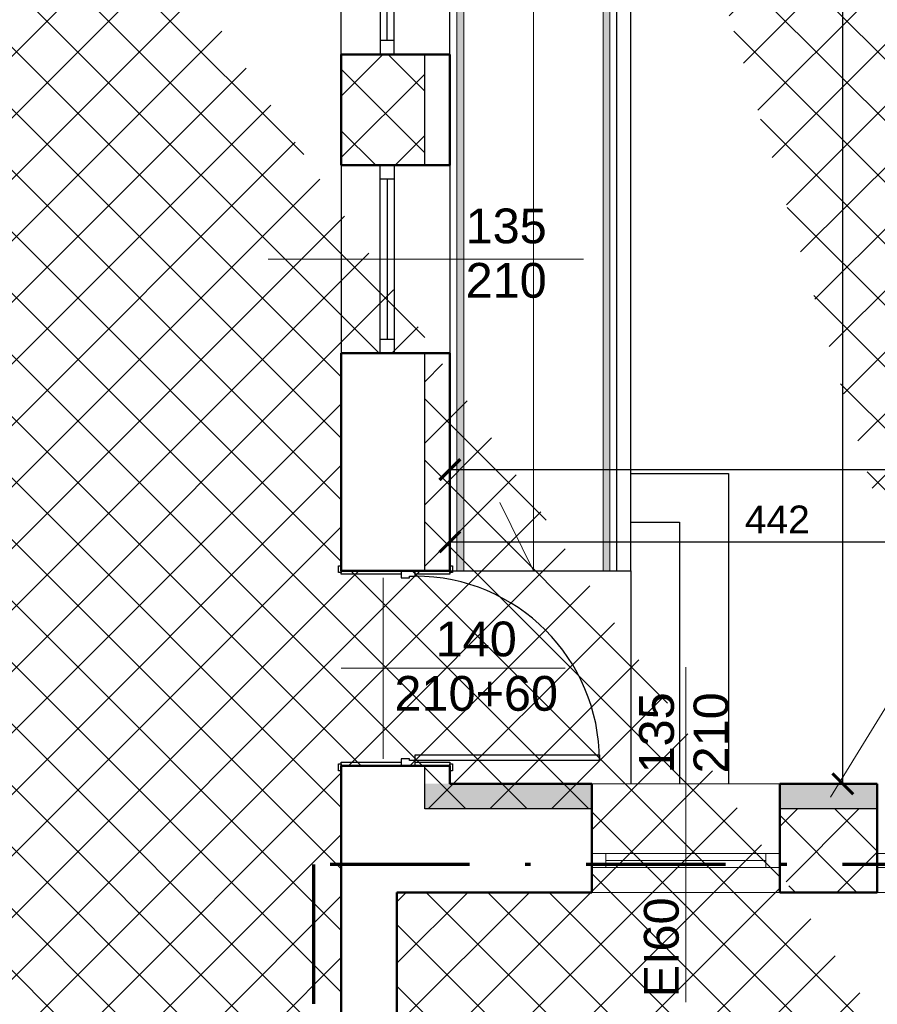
# Model space of a CAD drawing. Header units: millimetres. Extents: x -29624 to 9939, y -6894 to 6495.
# Tile 24 of 243: x -26310 to -25694, y 3890 to 4597. Entities that reach past the tile are written whole.
import ezdxf

# ---------------------------------------------------------------- set-up
doc = ezdxf.new("R2010")
doc.units = ezdxf.units.MM
doc.header["$MEASUREMENT"] = 0
doc.linetypes.add('Kropki i Kreski', pattern=[919.9999999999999, 500, -200, 20.00000000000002, -199.9999999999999])
for name, color, linetype in [('2D - Ogólne', 7, 'Continuous'), ('Drzwi Archicad', 7, 'Continuous'), ('Konstrukcja - Ściany zew', 7, 'Continuous'), ('Okna Archicada', 7, 'Continuous'), ('Opisy - Teksty', 7, 'Continuous')]:
    doc.layers.add(name, color=color, linetype=linetype)
for name, color, linetype, lineweight in [('A_cienkie', 130, 'Continuous', 9), ('A_opisy', 81, 'Continuous', 13), ('A_stolarka', 20, 'Continuous', 15), ('A_widokowe', 160, 'Continuous', 18), ('A_wymiary', 253, 'Continuous', 9), ('A_ściany istniejące hatch', 82, 'Continuous', 9)]:
    doc.layers.add(name, color=color, linetype=linetype, lineweight=lineweight)
doc.layers.add('A_wełna mineralna', color=7, linetype='Continuous', lineweight=5, true_color=0x00d66b)
doc.layers.add('A_zakres opracowania', color=7, linetype='Continuous', lineweight=70, true_color=0xe00038)
doc.styles.get("Standard").update_dxf_attribs({"font": 'arial.ttf'})
doc.styles.add('STYL_AUTOMATYCZNY_1', font='arial.ttf')
doc.dimstyles.new('1do100', dxfattribs={"dimtxt": 20, "dimasz": 15, "dimexe": 15, "dimexo": 0.625, "dimgap": 6, "dimtad": 1, "dimtxsty": 'Standard', "dimblk": 'ARCHTICK', "dimcen": 2.5, "dimadec": 0, "dimazin": 0, "dimtfac": 1, "dimtmove": 0, "dimatfit": 3, "dimldrblk": 'OBLIQUE', "dimfxl": 15, "dimfxlon": 1, "dimarcsym": 0})

# ---------------------------------------------------------------- blocks, each defined once
blk = doc.blocks.new('Okno 27_2')
at = {"layer": 'Okna Archicada', "color": 7, "linetype": 'Continuous', "lineweight": 25}
for p, q in [((-675, 400), (675, 400)), ((-675, 0), (-575.0000000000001, 0)), ((-575.0000000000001, 0), (-575.0000000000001, -100)), ((-575.0000000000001, 0), (575.0000000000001, 0)), ((575.0000000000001, -100), (575.0000000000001, 0)), ((575.0000000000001, 0), (675, 0)), ((-575.0000000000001, -50), (575.0000000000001, -50)), ((-575.0000000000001, -100), (-675, -100)), ((575.0000000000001, -100), (-575.0000000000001, -100)), ((675, -100), (575.0000000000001, -100)), ((-675, -380), (675, -380))]:
    blk.add_line(p, q, dxfattribs=at)
at = {"layer": 'Okna Archicada', "color": 7, "linetype": 'Continuous', "lineweight": 50}
for p, q in [((-675, 400), (-675, 0)), ((675, 400), (675, 0)), ((-675, 0), (-675, -100)), ((-675, 0), (-675, -100)), ((675, 0), (675, -100)), ((675, 0), (675, -100)), ((-675, -100), (-675, -380)), ((675, -100), (675, -380))]:
    blk.add_line(p, q, dxfattribs=at)
blk = doc.blocks.new('Drzwi metalowe 27_2')
at = {"layer": 'Drzwi Archicad', "color": 7, "linetype": 'Continuous', "lineweight": 25}
for p, q in [((622, 0), (621.9999999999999, 1324)), ((621.9999999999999, 1324), (661.9999999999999, 1324)), ((661.9999999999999, 1324), (661.9999999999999, 0)), ((-737, 250), (-737, 269)), ((-737, 269), (-687, 269)), ((-687, 250), (-737, 250)), ((-700, 0), (-700, 250)), ((-700, 250), (-674.9999999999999, 250)), ((-687, 269), (-687, 250)), ((-674.9999999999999, 250), (-674.9999999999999, 0)), ((674.9999999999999, 0), (674.9999999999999, 250)), ((674.9999999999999, 250), (700, 250)), ((687, 269), (737, 269)), ((687, 250), (687, 269)), ((737, 250), (687, 250)), ((700, 250), (700, 0)), ((737, 269), (737, 250)), ((-674.9999999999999, 0), (-700, 0)), ((-661.9999999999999, 0), (-700, 0)), ((-700, 0), (-700, -100)), ((-661.9999999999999, -40), (-661.9999999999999, 0)), ((661.9999999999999, 0), (622, 0)), ((700, 0), (661.9999999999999, 0)), ((661.9999999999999, 0), (661.9999999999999, -40)), ((700, 0), (674.9999999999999, 0)), ((700, -100), (700, 0)), ((-649.9999999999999, -40), (-661.9999999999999, -40)), ((-649.9999999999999, -100), (-649.9999999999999, -40)), ((661.9999999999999, -40), (649.9999999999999, -40)), ((649.9999999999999, -40), (649.9999999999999, -100)), ((-700, -530), (-700, -100)), ((-700, -100), (-674.9999999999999, -100)), ((-700, -100), (-649.9999999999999, -100)), ((-674.9999999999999, -100), (-674.9999999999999, -530)), ((649.9999999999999, -100), (700, -100)), ((674.9999999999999, -530), (674.9999999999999, -100)), ((674.9999999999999, -100), (700, -100)), ((700, -100), (700, -530)), ((-737, -549), (-737, -530)), ((-737, -530), (-687, -530)), ((-687, -549), (-737, -549)), ((-674.9999999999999, -530), (-700, -530)), ((-687, -530), (-687, -549)), ((700, -530), (674.9999999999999, -530)), ((687, -530), (737, -530)), ((687, -549), (687, -530)), ((737, -549), (687, -549)), ((737, -530), (737, -549))]:
    blk.add_line(p, q, dxfattribs=at)
at = {"layer": 'Drzwi Archicad', "color": 7, "linetype": 'Continuous', "lineweight": 50}
for p, q in [((-700, 250), (-737, 250)), ((-700, 250), (-737, 250)), ((-700, 250), (-700, 0)), ((-700, 250), (-700, 0)), ((-700, 250), (-700, 0)), ((700, 250), (700, 0)), ((700, 250), (700, 0)), ((700, 250), (700, 0)), ((700, 250), (737, 250)), ((700, 250), (737, 250)), ((-700, 0), (-700, -100)), ((-700, 0), (-700, -100)), ((700, 0), (700, -100)), ((700, 0), (700, -100)), ((-700, -100), (-700, -530)), ((-700, -100), (-700, -530)), ((700, -100), (700, -530)), ((700, -100), (700, -530)), ((-700, -530), (-737, -530)), ((-700, -530), (-737, -530)), ((700, -530), (737, -530)), ((700, -530), (737, -530))]:
    blk.add_line(p, q, dxfattribs=at)
at = {"layer": 'Drzwi Archicad', "color": 7, "linetype": 'Continuous', "lineweight": 25}
blk.add_arc((661.9999999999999, 0), 1324, 90, 180, dxfattribs=at)
blk = doc.blocks.new('Ściana_2_1', base_point=(-7572.261235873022, 24720))
at = {"layer": 'Konstrukcja - Ściany zew', "color": 7, "linetype": 'Continuous', "lineweight": 50}
for p, q in [((-7292.261235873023, 12519.73562378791), (-7572.261235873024, 12519.73562378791)), ((-7192.261235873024, 12519.73562378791), (-7292.261235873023, 12519.73562378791)), ((-6792.261235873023, 12519.73562378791), (-7192.261235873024, 12519.73562378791)), ((-7292.261235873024, 11724.15074424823), (-7572.261235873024, 11724.15074424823)), ((-7192.261235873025, 11724.15074424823), (-7292.261235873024, 11724.15074424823)), ((-6792.261235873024, 11724.15074424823), (-7192.261235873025, 11724.15074424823)), ((-7292.261235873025, 10374.15074424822), (-7572.261235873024, 10374.15074424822)), ((-7192.261235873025, 10374.15074424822), (-7292.261235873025, 10374.15074424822)), ((-6792.261235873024, 10374.15074424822), (-7192.261235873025, 10374.15074424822)), ((-7572.261235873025, 8810.000000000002), (-7572.261235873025, 8847.000000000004)), ((-6792.261235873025, 8810.000000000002), (-6792.261235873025, 8847.000000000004)), ((-7142.261235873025, 8810.000000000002), (-7572.261235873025, 8810.000000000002)), ((-7042.261235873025, 8810.000000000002), (-7142.261235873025, 8810.000000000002)), ((-6792.261235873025, 8810.000000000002), (-7042.261235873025, 8810.000000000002)), ((-6792.261235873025, 8810.000000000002), (-7042.261235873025, 8810.000000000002)), ((-7572.261235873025, 7410.000000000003), (-7572.261235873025, 7373.000000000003)), ((-7142.261235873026, 7410.000000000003), (-7572.261235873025, 7410.000000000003)), ((-7042.261235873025, 7410.000000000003), (-7142.261235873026, 7410.000000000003)), ((-6792.261235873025, 7410.000000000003), (-7042.261235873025, 7410.000000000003)), ((-6792.261235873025, 7410.000000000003), (-7042.261235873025, 7410.000000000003)), ((-6792.261235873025, 7410.000000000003), (-6792.261235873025, 7373.000000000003))]:
    blk.add_line(p, q, dxfattribs=at)
at = {"layer": 'Konstrukcja - Ściany zew', "color": 7, "linetype": 'Continuous', "lineweight": 50, "flags": 128}
for points in [[(-7572.261235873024, 12519.735547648), (-7572.261235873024, 11724.15076383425)], [(-6792.261235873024, 11724.15080645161), (-6792.261235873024, 12519.73575268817)], [(-7572.261235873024, 10374.15086933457), (-7572.261235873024, 8810.000109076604)], [(-6792.261235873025, 8810), (-6792.261235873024, 10374.15080645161)], [(-7572.261235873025, 7410.000067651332), (-7572.261235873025, 6499.999999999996)], [(-6792.261235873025, 7279.999999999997), (-6792.261235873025, 7409.999999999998)], [(-7172.261235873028, 6499.999999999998), (-6792.261235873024, 6499.999999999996)]]:
    blk.add_lwpolyline(points, dxfattribs=at)
at = {"layer": 'Drzwi Archicad', "color": 21, "linetype": 'Continuous', "lineweight": 13, "true_color": 0xff9955, "zscale": 1000, "rotation": 270}
blk.add_blockref('Drzwi metalowe 27_2', (-7042.261235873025, 8110.000000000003), dxfattribs=at)
at = {"layer": 'Okna Archicada', "color": 21, "linetype": 'Continuous', "lineweight": 13, "true_color": 0xff9955, "xscale": -1, "zscale": 1000, "rotation": 270}
blk.add_blockref('Okno 27_2', (-7192.261235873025, 13194.73562378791), dxfattribs=at)
at = {"layer": 'Okna Archicada', "color": 21, "linetype": 'Continuous', "lineweight": 13, "true_color": 0xff9955, "zscale": 1000, "rotation": 270}
blk.add_blockref('Okno 27_2', (-7192.261235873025, 11049.15074424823), dxfattribs=at)
blk = doc.blocks.new('_ArchTick')
at = {"color": 0, "linetype": 'ByBlock', "const_width": 0.15}
blk.add_lwpolyline([(-0.5, -0.5), (0.5, 0.5)], dxfattribs=at)
blk = doc.blocks.new('*D1296')
at = {"layer": 'A_wymiary', "color": 0, "lineweight": -2, "transparency": 16777216}
for p, q in [((-25733.88778396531, 5852.323442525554), (-25703.88778396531, 5852.323442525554)), ((-25718.88778396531, 4048.323442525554), (-25718.88778396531, 5852.323442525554)), ((-25733.88778396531, 4048.323442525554), (-25703.88778396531, 4048.323442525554))]:
    blk.add_line(p, q, dxfattribs=at)
at = {"layer": 'Defpoints', "color": 0, "transparency": 16777216}
for p in [(-26001.05965633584, 5852.323442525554), (-25718.88778396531, 5852.323442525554), (-26001.05965633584, 4048.323442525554)]:
    blk.add_point(p, dxfattribs=at)
at = {"layer": 'A_wymiary', "color": 0, "lineweight": -2, "transparency": 16777216, "xscale": 15, "yscale": 15, "zscale": 15}
for p, rotation in [((-25718.88778396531, 5852.323442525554), 90), ((-25718.88778396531, 4048.323442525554), 270)]:
    blk.add_blockref('_ArchTick', p, dxfattribs=dict(at, rotation=rotation))
at = {"layer": 'A_wymiary', "color": 0, "transparency": 16777216, "insert": (-25735.09924371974, 4950.312644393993), "char_height": 20, "attachment_point": 5, "rotation": 90}
blk.add_mtext('1804', dxfattribs=at)
blk = doc.blocks.new('_Oblique')
at = {"color": 0, "linetype": 'ByBlock', "lineweight": -2}
blk.add_line((-0.5, -0.5), (0.5, 0.5), dxfattribs=at)
blk = doc.blocks.new('*D1233')
at = {"layer": 'A_wymiary', "color": 0, "lineweight": -2, "transparency": 16777216}
for p, q in [((-26001.05965633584, 4289.035355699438), (-26001.05965633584, 4259.035355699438)), ((-24205.05965633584, 4289.035355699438), (-24205.05965633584, 4259.035355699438)), ((-26001.05965633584, 4274.035355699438), (-24205.05965633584, 4274.035355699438))]:
    blk.add_line(p, q, dxfattribs=at)
at = {"layer": 'Defpoints', "color": 0, "transparency": 16777216}
for p in [(-26001.05965633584, 4357.738516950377), (-24205.05965633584, 4324.583347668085), (-24205.05965633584, 4274.035355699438)]:
    blk.add_point(p, dxfattribs=at)
at = {"layer": 'A_wymiary', "color": 0, "lineweight": -2, "transparency": 16777216, "xscale": 15, "yscale": 15, "zscale": 15, "rotation": 180}
blk.add_blockref('_ArchTick', (-26001.05965633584, 4274.035355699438), dxfattribs=at)
at = {"layer": 'A_wymiary', "color": 0, "lineweight": -2, "transparency": 16777216, "xscale": 15, "yscale": 15, "zscale": 15}
blk.add_blockref('_ArchTick', (-24205.05965633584, 4274.035355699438), dxfattribs=at)
at = {"layer": 'A_wymiary', "color": 0, "transparency": 16777216, "insert": (-25103.05965633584, 4290.246815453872), "char_height": 20, "attachment_point": 5}
blk.add_mtext('1796', dxfattribs=at)
blk = doc.blocks.new('*D1848')
at = {"layer": 'A_wymiary', "color": 0, "lineweight": -2, "transparency": 16777216}
for p, q in [((-26001.05965633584, 4207.189474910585), (-26001.05965633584, 4237.189474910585)), ((-25559.05965630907, 4207.189474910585), (-25559.05965630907, 4237.189474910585)), ((-26001.05965633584, 4222.189474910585), (-25559.05965630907, 4222.189474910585))]:
    blk.add_line(p, q, dxfattribs=at)
at = {"layer": 'Defpoints', "color": 0, "transparency": 16777216}
for p in [(-25559.05965630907, 4222.189474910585), (-26001.05965633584, 4048.323442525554), (-25559.05965630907, 4048.323443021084)]:
    blk.add_point(p, dxfattribs=at)
at = {"layer": 'A_wymiary', "color": 0, "lineweight": -2, "transparency": 16777216, "xscale": 15, "yscale": 15, "zscale": 15, "rotation": 180}
blk.add_blockref('_ArchTick', (-26001.05965633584, 4222.189474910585), dxfattribs=at)
at = {"layer": 'A_wymiary', "color": 0, "lineweight": -2, "transparency": 16777216, "xscale": 15, "yscale": 15, "zscale": 15}
blk.add_blockref('_ArchTick', (-25559.05965630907, 4222.189474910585), dxfattribs=at)
at = {"layer": 'A_wymiary', "color": 0, "transparency": 16777216, "insert": (-25765.84338514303, 4238.230402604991), "char_height": 20, "attachment_point": 5}
blk.add_mtext('442', dxfattribs=at)

msp = doc.modelspace()

# ---------------------------------------------------------------- hatches: boundary and pattern name
at = {"layer": 'A_cienkie', "true_color": 0xffffff}
h = msp.add_hatch(color=7, dxfattribs=at)
h.dxf.hatch_style = 1
h.paths.add_polyline_path([(-25991.05965633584, 4201.323442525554), (-25991.05965633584, 5031.323442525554), (-25996.05965633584, 5031.323442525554), (-25996.05965633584, 4201.323442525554)])
h = msp.add_hatch(color=7, dxfattribs=at)
h.dxf.hatch_style = 1
h.paths.add_polyline_path([(-25891.05965633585, 4201.323442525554), (-25891.05965633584, 5031.323442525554), (-25886.05965633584, 5031.323442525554), (-25886.05965633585, 4201.323442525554)])
at = {"layer": 'A_wełna mineralna'}
h = msp.add_hatch(color=256, dxfattribs=at)
h.dxf.hatch_style = 1
h.paths.add_polyline_path([(-25899.05965630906, 4030.323442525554), (-25899.05965630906, 4048.323442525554), (-26019.05965633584, 4048.323442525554), (-26019.05965633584, 4030.323442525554)])
h.paths.add_polyline_path([(-25559.05965630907, 4048.323442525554), (-25559.05965630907, 4030.323442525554), (-25549.05965630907, 4030.323442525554), (-25549.05965630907, 4048.323442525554)])
h.paths.add_polyline_path([(-25694.05965630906, 4030.323442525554), (-25694.05965630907, 4048.323442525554), (-25764.05965630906, 4048.323442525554), (-25764.05965630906, 4030.323442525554)])
at = {"layer": 'A_ściany istniejące hatch'}
h = msp.add_hatch(dxfattribs=at)
h.set_pattern_fill('NET', color=256, scale=250, angle=45)
h.set_pattern_definition([(45, (7385.571392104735, 0), (-22.09708691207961, 22.09708691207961), []), (135, (7385.571392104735, 0), (-22.09708691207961, -22.09708691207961), [])])
h.paths.add_polyline_path([(-24601.05965633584, 5156.323444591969), (-24559.05965633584, 5156.323441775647), (-24559.05965633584, 4894.323442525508), (-24349.05965633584, 4894.323442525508), (-24349.05965633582, 4852.323442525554), (-24601.05965633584, 4852.323442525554)], flags=16)
h.paths.add_polyline_path([(-24007.05800551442, 4880.323442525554), (-24007.05800551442, 4820.323442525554), (-24127.05965633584, 4820.323442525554), (-24127.05965633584, 4660.323442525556), (-24187.05965633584, 4660.323442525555), (-24187.05965633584, 4852.323442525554), (-24229.05965633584, 4852.323442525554), (-24229.05965633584, 4894.323442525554), (-24225.05965633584, 4894.323442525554), (-24225.05965633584, 5553.323442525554), (-24559.05965633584, 5553.323442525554), (-24559.05965633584, 5507.323442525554), (-24601.05965633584, 5507.323442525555), (-24601.05965633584, 5597.323442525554), (-24143.05965633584, 5597.323442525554), (-24143.05965931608, 5553.323442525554), (-24181.05965633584, 5553.323442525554), (-24181.05965633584, 4880.323442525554)], flags=17)
h.paths.add_polyline_path([(-23403.05965633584, 4880.323442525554), (-23261.05965633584, 4880.323442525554), (-23261.05965633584, 4942.323442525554), (-23217.05965633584, 4942.323442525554), (-23217.05965633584, 4657.323445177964), (-23277.05965633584, 4657.323445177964), (-23277.05965633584, 4820.323442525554), (-23403.05965633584, 4820.323442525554)], flags=17)
h.paths.add_polyline_path([(-23360.05965633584, 4000.323442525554), (-23277.05965633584, 4000.323442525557), (-23277.05965633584, 4115.323445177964), (-23217.05965633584, 4115.323445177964), (-23217.05965633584, 3942.323442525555), (-23277.05965633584, 3942.323442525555), (-23277.05965633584, 3975.323442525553), (-23360.05965633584, 3975.323442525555)], flags=17)
h.paths.add_polyline_path([(-23717.05965633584, 4570.323442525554), (-23687.05965633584, 4570.323442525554), (-23687.05965633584, 4540.323442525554), (-23717.05965633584, 4540.323442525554)], flags=17)
h.paths.add_polyline_path([(-23717.05965633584, 4276.323442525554), (-23687.05965633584, 4276.323442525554), (-23687.05965633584, 4306.323442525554), (-23717.05965633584, 4306.323442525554)], flags=17)
h.paths.add_polyline_path([(-24205.05965633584, 2730.323442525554), (-24145.05965633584, 2730.323442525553), (-24145.05965633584, 2570.323442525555), (-23907.05965633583, 2570.323442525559), (-23907.05965633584, 2750.323442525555), (-23847.05965633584, 2750.323442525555), (-23847.05965633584, 2570.323442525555), (-23277.05965633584, 2570.323442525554), (-23277.05965633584, 2720.323442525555), (-23217.05965633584, 2720.323442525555), (-23217.05965633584, 2510.323442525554), (-24205.05965633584, 2510.323442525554)])
h.paths.add_polyline_path([(-26687.05965227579, 5880.323442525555), (-26474.05965633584, 5880.32344487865), (-26474.05966137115, 5974.357659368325), (-26449.05965901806, 5974.35765319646), (-26449.05965901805, 5855.323442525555), (-26687.05965227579, 5855.323442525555)], flags=17)
h.paths.add_polyline_path([(-26054.05965633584, 5854.668952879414), (-26019.05965633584, 5854.668952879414), (-26019.05965633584, 5974.35765319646), (-26054.05965633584, 5974.35765319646)], flags=17)
h.paths.add_polyline_path([(-25764.05965630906, 4030.323442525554), (-25694.05966801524, 4030.323442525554), (-25694.05966801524, 3970.323442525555), (-25764.05965630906, 3970.323442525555)], flags=17)
h.paths.add_polyline_path([(-25354.05965630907, 4030.323442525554), (-25284.05965630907, 4030.323442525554), (-25284.05965630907, 3970.323442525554), (-25354.05965630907, 3970.323442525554)], flags=17)
h.paths.add_polyline_path([(-24913.05965630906, 4030.323442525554), (-24845.05966801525, 4030.323442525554), (-24845.05966801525, 3970.323442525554), (-24913.05965630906, 3970.323442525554)], flags=17)
h.paths.add_polyline_path([(-24710.05965630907, 4030.323442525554), (-24629.05966801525, 4030.323442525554), (-24629.05966801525, 3970.323442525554), (-24710.05965630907, 3970.323442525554)], flags=17)
h.paths.add_polyline_path([(-24127.05965633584, 4530.323438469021), (-24187.05965633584, 4530.323438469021), (-24187.05965633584, 4454.323442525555), (-24127.05965633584, 4454.323442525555)], flags=17)
h.paths.add_polyline_path([(-24559.05965633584, 5377.323440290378), (-24601.05965633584, 5377.323440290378), (-24601.05965633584, 5286.323444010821), (-24559.05965633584, 5286.323444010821)], flags=16)
h.paths.add_polyline_path([(-24013.05965633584, 5597.323442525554), (-23879.05965633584, 5597.323442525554), (-23879.05965633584, 5553.323442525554), (-24013.05965633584, 5553.323442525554)], flags=17)
h.paths.add_polyline_path([(-23261.05965633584, 5277.323444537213), (-23217.05965633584, 5277.323444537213), (-23217.05965633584, 5352.323442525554), (-23261.05965633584, 5352.323442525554)], flags=17)
h.paths.add_polyline_path([(-23261.05965633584, 5072.323442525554), (-23217.05965633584, 5072.323442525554), (-23217.05965633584, 5147.323442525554), (-23261.05965633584, 5147.323442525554)], flags=17)
h.paths.add_polyline_path([(-23277.05965633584, 4451.32344741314), (-23217.05965633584, 4451.32344741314), (-23217.05965633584, 4527.323445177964), (-23277.05965633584, 4527.323445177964)], flags=17)
h.paths.add_polyline_path([(-23277.05965633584, 4245.32344741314), (-23217.05965633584, 4245.32344741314), (-23217.05965633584, 4321.323445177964), (-23277.05965633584, 4321.323445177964)], flags=17)
h.paths.add_polyline_path([(-23277.05965633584, 3737.323444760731), (-23217.05965633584, 3737.323444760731), (-23217.05965633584, 3812.323442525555), (-23277.05965633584, 3812.323442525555)], flags=17)
h.paths.add_polyline_path([(-23277.05965633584, 3532.323444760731), (-23217.05965633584, 3532.323444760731), (-23217.05965633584, 3607.323442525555), (-23277.05965633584, 3607.323442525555)], flags=17)
h.paths.add_polyline_path([(-23277.05965633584, 3060.32344476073), (-23217.05965633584, 3060.32344476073), (-23217.05965633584, 3130.323442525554), (-23277.05965633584, 3130.323442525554)], flags=17)
h.paths.add_polyline_path([(-23217.05965633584, 2855.323442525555), (-23277.05965633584, 2855.323442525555), (-23277.05965633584, 2925.323442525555), (-23217.05965633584, 2925.323442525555)], flags=17)
h.paths.add_polyline_path([(-24502.05965659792, 2970.323442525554), (-24432.05965633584, 2970.323442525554), (-24432.05965633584, 2910.323442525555), (-24502.05965659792, 2910.323442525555)], flags=17)
h.paths.add_polyline_path([(-24707.05965633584, 2910.323442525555), (-24637.05965633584, 2910.323442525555), (-24637.05965633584, 2970.323442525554), (-24707.05965633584, 2970.323442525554)], flags=17)
h.paths.add_polyline_path([(-24912.05965659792, 2970.323442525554), (-24842.05965633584, 2970.323442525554), (-24842.05965633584, 2910.323442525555), (-24912.05965659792, 2910.323442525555)], flags=17)
h.paths.add_polyline_path([(-25169.05965633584, 2910.323442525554), (-25047.05966804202, 2910.323442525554), (-25047.05966804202, 2970.323442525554), (-25169.05965633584, 2970.323442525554)], flags=17)
h.paths.add_polyline_path([(-25374.05965659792, 2970.323442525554), (-25304.05965633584, 2970.323442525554), (-25304.05965633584, 2910.323442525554), (-25374.05965659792, 2910.323442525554)], flags=17)
h.paths.add_polyline_path([(-25579.05965633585, 2910.323442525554), (-25509.05965633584, 2910.323442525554), (-25509.05965633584, 2970.323442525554), (-25579.05965633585, 2970.323442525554)], flags=17)
h.paths.add_polyline_path([(-25784.05965659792, 2970.323442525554), (-25714.05965633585, 2970.323442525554), (-25714.05965633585, 2910.323442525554), (-25784.05965659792, 2910.323442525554)], flags=17)
h.paths.add_polyline_path([(-23895.05965633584, 2970.323442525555), (-23981.55965633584, 2970.323442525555), (-23981.54424533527, 2910.323442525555), (-23907.05965633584, 2910.323442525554), (-23907.05965633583, 2860.323442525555), (-23847.05965633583, 2860.323442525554), (-23847.05965633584, 3103.823442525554), (-23895.05965633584, 3103.823442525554)], flags=17)
h.paths.add_polyline_path([(-24091.55965633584, 2970.323442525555), (-24091.54424533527, 2910.323442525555), (-24145.05965633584, 2910.323442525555), (-24145.05965633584, 2870.323442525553), (-24205.05965633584, 2870.323442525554), (-24205.05965633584, 2910.323442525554), (-24297.05965633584, 2910.323442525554), (-24297.05965633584, 2970.323442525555)], flags=17)
h.paths.add_polyline_path([(-26079.05965633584, 2864.323442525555), (-26019.05965633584, 2864.323442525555), (-26019.05965633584, 2910.323442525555), (-25919.05965633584, 2910.323442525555), (-25919.05966804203, 2970.323442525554), (-26079.05965633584, 2970.323442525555)], flags=17)
h.paths.add_polyline_path([(-24289.05965630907, 4030.323442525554), (-24187.05965633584, 4030.323442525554), (-24187.05965633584, 4324.323442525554), (-24127.05965633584, 4324.32343846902), (-24127.05965633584, 4000.323442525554), (-24110.05965633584, 4000.323442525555), (-24110.05965633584, 3975.323442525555), (-24127.05965633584, 3975.323442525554), (-24127.05965633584, 3620.323442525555), (-24100.05965633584, 3620.323442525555), (-24100.05965633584, 3540.323442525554), (-24127.05965633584, 3540.323442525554), (-24127.05965633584, 3320.323442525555), (-24302.55965633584, 3320.323442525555), (-24302.55965633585, 3368.323442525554), (-24167.05965633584, 3368.323442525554), (-24167.05965633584, 3970.323442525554), (-24289.05965657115, 3970.323442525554)], flags=17)
h.paths.add_polyline_path([(-24494.05965630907, 4030.323442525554), (-24424.05965630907, 4030.323442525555), (-24424.05965630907, 3970.323442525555), (-24457.05965633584, 3970.323442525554), (-24457.05965633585, 3804.323442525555), (-24489.05965633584, 3804.323445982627), (-24489.05965633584, 3970.323442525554), (-24494.05965630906, 3970.323442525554)], flags=17)
h.paths.add_polyline_path([(-24736.05965633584, 3368.323442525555), (-24489.05965633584, 3368.323442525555), (-24489.05965633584, 3518.323447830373), (-24457.05965633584, 3518.3234443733), (-24457.05965633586, 3368.323442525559), (-24412.55965633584, 3368.323442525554), (-24412.55965633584, 3320.323442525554), (-24736.05965633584, 3320.323442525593)], flags=17)
h.paths.add_polyline_path([(-25725.05965633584, 3368.323442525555), (-25725.05965633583, 3320.323442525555), (-25485.05965633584, 3320.323442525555), (-25485.05965633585, 3368.323442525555), (-25489.05965630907, 3368.323442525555), (-25489.05965630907, 3460.323442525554), (-25517.05965630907, 3460.323442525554), (-25517.05965630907, 3368.323442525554)], flags=17)
h.paths.add_polyline_path([(-26079.05965633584, 4061.323442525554), (-26019.05965633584, 4061.323442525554), (-26019.05965633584, 4030.323442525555), (-25899.05965630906, 4030.323442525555), (-25899.05966801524, 3970.323442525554), (-26039.05965633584, 3970.323442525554), (-26039.05965633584, 3368.323442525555), (-25835.05965633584, 3368.323442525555), (-25835.05965633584, 3320.323442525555), (-26079.05965633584, 3320.323442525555)], flags=17)
h.paths.add_polyline_path([(-26019.05965633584, 4357.738516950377), (-26079.05965633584, 4357.738516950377), (-26079.05965633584, 4201.323453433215), (-26019.05965633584, 4201.323453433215)], flags=17)
h.paths.add_polyline_path([(-26019.05965633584, 4572.297004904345), (-26079.05965633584, 4572.297004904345), (-26079.05965633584, 4492.738518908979), (-26019.05965633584, 4492.738518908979)], flags=17)
h.paths.add_polyline_path([(-26019.05965633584, 4787.323442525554), (-26079.05965633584, 4787.323442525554), (-26079.05965633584, 4707.297013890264), (-26019.05965633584, 4707.297013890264)], flags=17)
h.paths.add_polyline_path([(-26019.05965633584, 5107.323442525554), (-26079.05965633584, 5107.323442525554), (-26079.05965633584, 4922.323442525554), (-26019.05965633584, 4922.323442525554)], flags=17)
h.paths.add_polyline_path([(-26019.05965633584, 5312.323442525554), (-26079.05965633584, 5312.323442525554), (-26079.05965633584, 5242.323455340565), (-26019.05965633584, 5242.323455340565)], flags=17)
h.paths.add_polyline_path([(-26019.05965633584, 5527.323442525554), (-26079.05965633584, 5527.323442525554), (-26079.05965633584, 5447.323442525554), (-26019.05965633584, 5447.323442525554)], flags=17)
h.paths.add_polyline_path([(-27069.05965633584, 5252.439788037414), (-27129.05965633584, 5252.439788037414), (-27129.05965633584, 5322.419772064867), (-27069.05965633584, 5322.419772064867), (-27069.05965633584, 5324.323442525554), (-26609.05965633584, 5324.323442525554), (-26609.05965633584, 5314.323442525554), (-26640.15965633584, 5314.323442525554), (-26640.15965633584, 5238.323442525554), (-26655.15965633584, 5238.323442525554), (-26655.15965633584, 5314.323442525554), (-26911.05965633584, 5314.323442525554), (-26911.05965633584, 5299.320287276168), (-26918.05965633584, 5299.320287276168), (-26918.05965633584, 5314.323442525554), (-27069.05965633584, 5314.323442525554)])
h.paths.add_polyline_path([(-27069.05965633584, 5197.323442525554), (-27069.05965633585, 5204.323442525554), (-26918.05965633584, 5204.323442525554), (-26918.05965633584, 5209.320288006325), (-26911.05965633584, 5209.320288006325), (-26911.05965633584, 5186.842374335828), (-26918.05965633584, 5186.842373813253), (-26918.05965633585, 5197.323442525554)], flags=17)
h.paths.add_polyline_path([(-27129.05965633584, 5117.439788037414), (-27069.05965633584, 5117.439788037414), (-27069.05965633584, 5087.323442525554), (-26918.05965633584, 5087.323442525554), (-26918.05965633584, 5096.842374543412), (-26911.05965633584, 5096.842374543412), (-26911.05965633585, 5087.323442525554), (-26655.15965633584, 5087.323442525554), (-26655.15965633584, 5143.323442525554), (-26640.15965633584, 5143.323442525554), (-26640.15965633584, 5087.323442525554), (-26612.05965609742, 5087.323442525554), (-26612.05965633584, 5072.323442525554), (-27069.05965633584, 5072.323442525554), (-27069.05965633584, 5046.959804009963), (-27129.05965633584, 5046.959804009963)])
h.paths.add_polyline_path([(-27129.05965633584, 4916.959804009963), (-27069.05965633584, 4916.959804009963), (-27069.05965633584, 4872.323442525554), (-26477.05965633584, 4872.323442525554), (-26477.05965633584, 4889.588796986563), (-26429.05965633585, 4889.588796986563), (-26429.05965633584, 4560.322612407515), (-26477.05965633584, 4560.322612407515), (-26477.05965633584, 4832.323442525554), (-27069.05965633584, 4832.323442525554), (-27069.05965633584, 4754.452296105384), (-27129.05965633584, 4754.452296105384)])
h.paths.add_polyline_path([(-27129.05965633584, 4414.472312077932), (-27069.05965633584, 4414.472312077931), (-27069.05965633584, 4392.323442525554), (-26477.05965633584, 4392.323442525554), (-26477.05965633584, 4450.322612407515), (-26429.05965633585, 4450.322612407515), (-26429.05965633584, 4053.322612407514), (-26477.05965633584, 4053.322612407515), (-26477.05965633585, 4367.323442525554), (-27069.05965633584, 4367.323442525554), (-27069.05965633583, 4344.256026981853), (-27129.05965633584, 4344.256026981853)])
h.paths.add_polyline_path([(-27129.05965633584, 4000.125357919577), (-27069.05965633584, 4000.125357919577), (-27069.05965633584, 3930.323442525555), (-26477.05965633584, 3930.323442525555), (-26477.05965633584, 3943.322612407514), (-26429.05965633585, 3943.322612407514), (-26429.05965633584, 3884.684373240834), (-26477.05965633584, 3884.684373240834), (-26477.05965633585, 3887.323442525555), (-27069.05965633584, 3887.323442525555), (-27069.05965633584, 3835.125357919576), (-27129.05965633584, 3835.125357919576)])
h.paths.add_polyline_path([(-27129.05965633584, 3700.125357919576), (-27069.05965633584, 3700.125357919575), (-27069.05965633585, 3645.543180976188), (-27010.05965633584, 3645.543180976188), (-27010.05965633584, 3787.240861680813), (-27000.69587569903, 3787.240861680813), (-27000.69587692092, 3781.240861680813), (-27004.05965633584, 3781.240861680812), (-27004.05965633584, 3645.543180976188), (-26907.05965633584, 3645.543180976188), (-26907.05965633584, 3781.240861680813), (-26911.69587692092, 3781.240861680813), (-26911.69587692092, 3787.240861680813), (-26896.5144484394, 3787.240861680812), (-26896.5144484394, 3781.240861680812), (-26901.05965633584, 3781.240861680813), (-26901.05965633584, 3645.543180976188), (-26804.05965633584, 3645.543180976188), (-26804.05965633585, 3781.240861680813), (-26807.5144484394, 3781.240861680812), (-26807.51444953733, 3787.240861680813), (-26798.05965633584, 3787.240861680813), (-26798.05965633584, 3752.240861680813), (-26793.88796868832, 3752.240861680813), (-26793.88796868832, 3746.240861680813), (-26798.05965633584, 3746.240861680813), (-26798.05965633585, 3645.543180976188), (-26630.05965633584, 3645.543180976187), (-26630.05965633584, 3746.240861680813), (-26704.88796654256, 3746.240861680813), (-26704.88796753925, 3752.240861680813), (-26624.05965633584, 3752.240861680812), (-26624.05965633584, 3645.543180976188), (-26477.05965633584, 3645.543180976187), (-26477.05965633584, 3774.684373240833), (-26429.05965633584, 3774.684373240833), (-26429.05965633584, 3627.829504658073), (-26477.05965633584, 3627.829504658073), (-26477.05965633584, 3630.543180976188), (-26624.05965633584, 3630.543180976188), (-26624.05965633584, 3588.24317934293), (-26630.05965633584, 3588.243180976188), (-26630.05965633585, 3630.543180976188), (-27069.05965633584, 3630.543180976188), (-27129.05965633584, 3630.543180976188)])
h.paths.add_polyline_path([(-27129.05965633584, 4549.472312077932), (-27069.05965633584, 4549.472312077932), (-27069.05965633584, 4619.452296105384), (-27129.05965633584, 4619.452296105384)])
h.paths.add_polyline_path([(-27129.05965633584, 4135.125357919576), (-27069.05965633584, 4135.125357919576), (-27069.05965633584, 4209.256026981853), (-27129.05965633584, 4209.256026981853)], flags=17)
h.paths.add_polyline_path([(-27129.05965633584, 3425.563196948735), (-27069.05965633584, 3425.563196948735), (-27069.05965633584, 3495.543180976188), (-27129.05965633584, 3495.543180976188)], flags=17)
h.paths.add_polyline_path([(-27129.05965633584, 3220.583212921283), (-27129.05965633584, 3290.563196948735), (-27069.05965633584, 3290.563196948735), (-27069.05965633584, 3280.563196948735), (-27022.05965633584, 3280.563196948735), (-27022.05965633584, 3451.543196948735), (-27010.8489369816, 3451.543196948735), (-27010.8489369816, 3445.543196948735), (-27016.05965633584, 3445.543196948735), (-27016.05965633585, 3280.563196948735), (-26917.05965633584, 3280.563196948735), (-26917.05965633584, 3445.543196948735), (-26921.84893456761, 3445.543196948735), (-26921.84893456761, 3451.543196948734), (-26906.54779697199, 3451.543196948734), (-26906.54779697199, 3445.543196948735), (-26911.05965633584, 3445.543196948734), (-26911.05965633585, 3280.563196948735), (-26814.05965633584, 3280.563196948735), (-26814.05965633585, 3445.543196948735), (-26817.54779522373, 3445.543196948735), (-26817.54779826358, 3451.543196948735), (-26803.51444971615, 3451.543196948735), (-26803.5144484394, 3445.543196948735), (-26808.05965633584, 3445.543196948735), (-26808.05965633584, 3280.563196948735), (-26711.05965633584, 3280.563196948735), (-26711.05965633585, 3445.543196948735), (-26714.5144484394, 3445.543196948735), (-26714.5144484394, 3451.543196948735), (-26711.05965633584, 3451.543196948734), (-26711.05965633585, 3495.543180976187), (-26630.05965633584, 3495.543180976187), (-26630.05965633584, 3499.243179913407), (-26624.05965633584, 3499.243179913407), (-26624.05965633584, 3485.215646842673), (-26630.05965633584, 3485.215646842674), (-26630.05965633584, 3489.543180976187), (-26705.05965633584, 3489.543180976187), (-26705.05965633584, 3280.563196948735), (-26630.05965633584, 3280.563196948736), (-26630.05965633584, 3396.215642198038), (-26624.05965633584, 3396.21564435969), (-26624.05965633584, 3280.563196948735), (-26477.05965633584, 3280.563196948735), (-26477.05965633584, 3517.829504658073), (-26429.05965633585, 3517.829504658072), (-26429.05965633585, 3084.023442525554), (-26477.05965633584, 3084.023442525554), (-26477.05965633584, 3265.563196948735), (-26624.05965633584, 3265.563196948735), (-26624.05965633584, 3168.053688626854), (-26630.05965633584, 3168.053688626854), (-26630.05965633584, 3265.563196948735), (-26705.05965633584, 3265.563196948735), (-26705.05965633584, 3072.723442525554), (-26630.05965633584, 3072.723442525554), (-26630.05965633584, 3079.05368821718), (-26624.05965633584, 3079.05368821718), (-26624.05965633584, 3063.023443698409), (-26630.05965633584, 3063.023442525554), (-26630.05965633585, 3066.723442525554), (-26711.05965633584, 3066.723442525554), (-26711.05965633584, 3140.323442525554), (-26714.5144484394, 3140.323442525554), (-26714.5144484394, 3146.323442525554), (-26711.05965633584, 3146.323442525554), (-26711.05965633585, 3265.563196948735), (-26808.05965633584, 3265.563196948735), (-26808.05965633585, 3146.323442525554), (-26803.51444929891, 3146.323442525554), (-26803.5144484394, 3140.323442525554), (-26817.54779697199, 3140.323442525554), (-26817.54779522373, 3146.323442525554), (-26814.05965633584, 3146.323442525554), (-26814.05965633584, 3265.563196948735), (-26911.05965633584, 3265.563196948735), (-26911.05965633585, 3146.323442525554), (-26906.54779697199, 3146.323442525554), (-26906.54779697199, 3140.323442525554), (-26921.84893562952, 3140.323442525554), (-26921.84893456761, 3146.323442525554), (-26917.05965633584, 3146.323442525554), (-26917.05965633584, 3265.563196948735), (-27016.05965633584, 3265.563196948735), (-27016.05965633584, 3146.323442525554), (-27010.84893516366, 3146.323442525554), (-27010.8489369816, 3140.323442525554), (-27022.05965633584, 3140.323442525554), (-27022.05965633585, 3265.563196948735), (-27069.05965633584, 3265.563196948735), (-27069.05965633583, 3220.583212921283)])
h.paths.add_polyline_path([(-27009.05965633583, 2829.323442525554), (-27069.05965633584, 2829.323442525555), (-27069.05965633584, 2910.323442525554), (-27129.05965633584, 2910.323442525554), (-27129.05965633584, 3085.583212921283), (-27069.05965633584, 3085.583212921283), (-27069.05965633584, 2970.323442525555), (-26630.05965633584, 2970.323442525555), (-26630.05965633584, 2974.023442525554), (-26624.05965633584, 2974.023443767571), (-26624.05965633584, 2970.323442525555), (-26477.05965633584, 2970.323442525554), (-26477.05965633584, 2974.023442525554), (-26429.05965633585, 2974.023442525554), (-26429.05965633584, 2919.323443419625), (-26454.05965633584, 2919.323442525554), (-26454.05965633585, 2930.323442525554), (-26624.05965633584, 2930.323442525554), (-26624.05965633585, 2925.583212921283), (-26630.05965633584, 2925.583212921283), (-26630.05965633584, 2930.323442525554), (-26814.05965633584, 2930.323442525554), (-26814.05965633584, 2890.070277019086), (-26839.05965633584, 2890.070277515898), (-26839.05965633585, 2930.323442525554), (-27009.05965633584, 2930.323442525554)])
h.paths.add_polyline_path([(-27009.05965633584, 2580.323442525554), (-27009.05965633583, 2619.323442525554), (-27069.05965633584, 2619.323442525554), (-27069.05965633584, 2520.323442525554), (-26019.05965633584, 2520.323442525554), (-26019.05965633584, 2724.323442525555), (-26079.05965633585, 2724.323442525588), (-26079.05965633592, 2580.323442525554)])
edge = h.paths.add_edge_path()
edge.add_line((-23749.05965633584, 5597.323442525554), (-23749.05965991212, 5553.323442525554))
edge.add_line((-23749.05965991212, 5553.323442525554), (-23711.05965633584, 5553.323442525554))
edge.add_line((-23711.05965633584, 5553.323442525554), (-23711.05965633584, 5403.323442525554))
edge.add_line((-23711.05965633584, 5403.323442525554), (-23684.05965633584, 5403.323442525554))
edge.add_line((-23684.05965633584, 5403.323442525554), (-23684.05965633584, 5553.323442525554))
edge.add_line((-23684.05965633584, 5553.323442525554), (-23261.05965633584, 5553.323442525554))
edge.add_line((-23261.05965633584, 5553.323442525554), (-23261.05965633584, 5482.323440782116))
edge.add_line((-23261.05965633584, 5482.323440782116), (-23217.05965633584, 5482.323442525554))
edge.add_line((-23217.05965633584, 5482.323442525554), (-23217.05965633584, 5597.323442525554))
edge.add_line((-23217.05965633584, 5597.323442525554), (-23749.05965633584, 5597.323485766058))
edge.add_line((-27084.05965633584, 5974.357659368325), (-27049.05965633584, 5974.357659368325))
edge.add_line((-27049.05965633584, 5974.357659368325), (-27049.05964925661, 5880.32344487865))
edge.add_line((-27049.05964925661, 5880.32344487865), (-26867.05965633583, 5880.32344487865))
edge.add_line((-26867.05965633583, 5880.32344487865), (-26867.05965218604, 5855.323442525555))
edge.add_line((-26867.05965218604, 5855.323442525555), (-27084.05965633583, 5855.323442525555))
edge.add_line((-27084.05965633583, 5855.323442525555), (-27084.05965633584, 5974.35765319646))
edge.add_line((-25489.05965630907, 3570.323442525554), (-25517.05965630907, 3570.323442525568))
edge.add_line((-25517.05965630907, 3570.323442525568), (-25517.05965624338, 3855.323442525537))
edge.add_line((-25517.05965624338, 3855.323442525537), (-25489.0596563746, 3855.323442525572))
edge.add_line((-25489.0596563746, 3855.323442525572), (-25489.05965617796, 3775.342492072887))
edge.add_line((-25489.05965617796, 3775.342492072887), (-25489.05965630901, 3683.71488578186))
edge.add_line((-25489.05965630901, 3683.71488578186), (-25489.05965630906, 3580.323442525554))
edge.add_line((-25489.05965630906, 3580.323442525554), (-25489.05966801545, 3570.323442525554))
edge.add_line((-26179.05965633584, 5852.323442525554), (-26019.05965633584, 5852.323442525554))
edge.add_line((-26019.05965633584, 5852.323442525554), (-26019.05965633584, 5662.323442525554))
edge.add_line((-26019.05965633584, 5662.323442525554), (-26079.05965633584, 5662.323442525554))
edge.add_line((-26079.05965633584, 5662.323442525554), (-26079.05965633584, 5792.323442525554))
edge.add_line((-26079.05965633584, 5792.323442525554), (-26179.05965633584, 5792.323442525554))
edge.add_line((-26179.05965633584, 5792.323442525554), (-26179.05965821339, 5852.323442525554))
edge.add_line((-26687.05965052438, 5852.323442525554), (-26329.05965633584, 5852.323442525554))
edge.add_line((-26329.05965633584, 5852.323442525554), (-26329.05965633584, 5792.323442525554))
edge.add_line((-26329.05965633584, 5792.323442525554), (-26429.05965633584, 5792.323442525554))
edge.add_line((-26429.05965633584, 5792.323442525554), (-26429.05965633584, 4999.588796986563))
edge.add_line((-26429.05965633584, 4999.588796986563), (-26477.05965633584, 4999.588796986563))
edge.add_line((-26477.05965633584, 4999.588796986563), (-26477.05965633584, 5072.323442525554))
edge.add_line((-26477.05965633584, 5072.323442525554), (-26517.05965299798, 5072.323442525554))
edge.add_line((-26517.05965299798, 5072.323442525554), (-26517.05965633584, 5087.323442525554))
edge.add_line((-26517.05965633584, 5087.323442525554), (-26477.05965633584, 5087.323442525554))
edge.add_line((-26477.05965633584, 5087.323442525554), (-26477.05965633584, 5792.323442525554))
edge.add_line((-26477.05965633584, 5792.323442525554), (-26687.05965141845, 5792.323442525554))
edge.add_line((-26687.05965141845, 5792.323442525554), (-26687.05965633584, 5852.323442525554))
edge.add_line((-26839.05965633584, 2790.070277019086), (-26814.05965633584, 2790.07027602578))
edge.add_line((-26814.05965633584, 2790.07027602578), (-26814.05965633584, 2755.323442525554))
edge.add_line((-26814.05965633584, 2755.323442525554), (-26454.05965633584, 2755.323442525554))
edge.add_line((-26454.05965633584, 2755.323442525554), (-26454.05965633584, 2821.355609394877))
edge.add_line((-26454.05965633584, 2821.355609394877), (-26429.05965633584, 2821.355609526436))
edge.add_line((-26429.05965633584, 2821.355609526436), (-26429.05965633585, 2750.323442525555))
edge.add_line((-26429.05965633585, 2750.323442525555), (-26759.05965633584, 2750.323442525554))
edge.add_line((-26759.05965633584, 2750.323442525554), (-26759.05965633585, 2730.323442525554))
edge.add_line((-26759.05965633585, 2730.323442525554), (-26839.05965633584, 2730.323442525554))
edge.add_line((-26839.05965633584, 2730.323442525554), (-26839.05965396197, 2790.070277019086))
h.paths.add_polyline_path([(-25059.05965633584, 3855.323442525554), (-25099.05965633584, 3855.323442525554), (-25099.05965633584, 3368.323442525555), (-25375.05965633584, 3368.323442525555), (-25375.05965633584, 3320.323442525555), (-24846.05965633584, 3320.323442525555), (-24846.05965633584, 3368.323442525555), (-25059.05965633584, 3368.323442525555)], flags=17)
h.paths.add_polyline_path([(-25099.05965633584, 3955.323442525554), (-25059.05965633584, 3955.323442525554), (-25059.05965633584, 3970.323442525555), (-25048.05965630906, 3970.323442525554), (-25048.05965630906, 4030.323442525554), (-25149.05965630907, 4030.323442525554), (-25149.05965657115, 3970.323442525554), (-25099.05965633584, 3970.323442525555)], flags=17)
h.paths.add_polyline_path([(-23578.05965693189, 4820.323442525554), (-23832.05800551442, 4820.323442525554), (-23832.05800239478, 4880.323442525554), (-23711.05965633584, 4880.323442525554), (-23711.05965633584, 4953.323446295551), (-23684.05965633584, 4953.323446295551), (-23684.05965633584, 4880.323442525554), (-23578.05965693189, 4880.323442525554)], flags=17)
h.paths.add_polyline_path([(-23789.5634736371, 3577.323442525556), (-23779.5634736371, 3577.323442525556), (-23779.5634736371, 3592.323442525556), (-23789.5634736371, 3592.323442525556)], flags=17)
h.paths.add_polyline_path([(-23699.5634736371, 3749.323442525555), (-23684.5634736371, 3749.323442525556), (-23684.5634736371, 3975.323442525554), (-23644.05965633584, 3975.323442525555), (-23644.05965261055, 4000.323442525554), (-24000.05965633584, 4000.323442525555), (-24000.05965633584, 3975.323442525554), (-23939.05965633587, 3975.323442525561), (-23939.05965633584, 3749.323442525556), (-23921.05965633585, 3749.323442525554), (-23921.05965633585, 3759.323442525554), (-23929.05965633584, 3759.323442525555), (-23929.05965633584, 3975.323442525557), (-23789.5634736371, 3975.323442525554), (-23789.5634736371, 3759.323442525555), (-23836.05965762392, 3759.323442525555), (-23836.05965762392, 3749.323442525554), (-23774.56347214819, 3749.323442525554), (-23774.56347214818, 3759.323442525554), (-23779.56347363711, 3759.323442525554), (-23779.5634736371, 3975.323442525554), (-23694.56347363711, 3975.323442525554), (-23694.56347363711, 3759.323442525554), (-23699.5634736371, 3759.323442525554)], flags=17)
h.paths.add_polyline_path([(-23929.05965633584, 3592.323442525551), (-23939.05965633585, 3592.323442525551), (-23939.05965633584, 3368.323442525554), (-23997.05965633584, 3368.323442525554), (-23997.05965633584, 3320.323442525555), (-23895.05965633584, 3320.323442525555), (-23895.05965633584, 3213.823442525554), (-23847.05965633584, 3213.823442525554), (-23847.05965633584, 3320.323442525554), (-23277.05965633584, 3320.323442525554), (-23277.05965633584, 3265.32344476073), (-23217.05965633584, 3265.323442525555), (-23217.05965633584, 3402.323442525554), (-23277.05965633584, 3402.323442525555), (-23277.05965633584, 3368.323442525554), (-23779.5634736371, 3368.323442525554), (-23779.5634736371, 3477.323442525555), (-23789.5634736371, 3477.323442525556), (-23789.5634736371, 3368.323442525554), (-23929.05965633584, 3368.323442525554)], flags=17)
h.paths.add_polyline_path([(-27129.05965633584, 5662.39975609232), (-27069.05965633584, 5662.399756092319), (-27069.05965633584, 5792.323442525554), (-26867.05966393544, 5792.323442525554), (-26867.05966393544, 5852.323442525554), (-27129.05965633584, 5852.323442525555)])
h.paths.add_polyline_path([(-27069.05965633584, 5527.399756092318), (-27129.05965633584, 5527.399756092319), (-27129.05965633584, 5457.419772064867), (-27069.05965633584, 5457.419772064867)])

# ---------------------------------------------------------------- linework, layer by layer
at = {"layer": '2D - Ogólne', "color": 7, "linetype": 'Continuous', "lineweight": 25}
for p, q in [((-25881.05965633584, 4201.323442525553), (-25881.05965633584, 5001.323442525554)), ((-25871.05965633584, 4201.323442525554), (-25871.05965633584, 5001.323442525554)), ((-26019.05965633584, 4492.738516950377), (-26019.05965633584, 4572.297004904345)), ((-26019.05965633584, 4201.323442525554), (-26019.05965633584, 4357.738516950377)), ((-25871.05965633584, 4271.323442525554), (-25801.05965633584, 4271.323442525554)), ((-25801.05965633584, 4271.323442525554), (-25801.05965633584, 4048.323442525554)), ((-25871.05965633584, 4236.323442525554), (-25836.05965633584, 4236.323442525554)), ((-25836.05965633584, 4236.323442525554), (-25836.05965633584, 4048.323442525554)), ((-26029.05965633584, 4201.323442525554), (-25871.05965633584, 4201.323442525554)), ((-25871.05965633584, 4201.323442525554), (-25871.05965633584, 4048.323442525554)), ((-26019.05965633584, 4030.323442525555), (-26019.05965633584, 4061.323442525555)), ((-25899.05965630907, 4030.323442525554), (-26019.05965633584, 4030.323442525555)), ((-25694.05965630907, 4030.323442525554), (-25764.05965630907, 4030.323442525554))]:
    msp.add_line(p, q, dxfattribs=at)
at = {"layer": '2D - Ogólne', "color": 7, "linetype": 'Continuous', "lineweight": 15}
for p, q in [((-25905.01348234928, 4425.314830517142), (-26131.50411699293, 4425.314830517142)), ((-26049.05965633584, 4196.323442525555), (-26049.05965633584, 4066.323442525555)), ((-25918.17358221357, 4131.323442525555), (-26079.05965633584, 4131.323442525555)), ((-25831.55965630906, 4132.235711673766), (-25831.55965630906, 3891.495917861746))]:
    msp.add_line(p, q, dxfattribs=at)
at = {"layer": 'A_cienkie'}
for points in [[(-25991.05965633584, 4201.323442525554), (-25991.05965633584, 5031.323442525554), (-25996.05965633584, 5031.323442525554), (-25996.05965633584, 4201.323442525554)], [(-25891.05965633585, 4201.323442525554), (-25891.05965633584, 5031.323442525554), (-25886.05965633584, 5031.323442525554), (-25886.05965633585, 4201.323442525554)]]:
    msp.add_lwpolyline(points, close=True, dxfattribs=at)
at = {"layer": 'A_opisy'}
for points in [[(-25727.66701641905, 4038.790651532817), (-25290.46851085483, 4749.800616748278), (-26009.31208176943, 5018.933021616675)], [(-25941.05965633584, 5001.323442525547), (-25941.05965633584, 4201.323442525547), (-25965.29539358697, 4250.415895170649)]]:
    msp.add_lwpolyline(points, dxfattribs=at)
at = {"layer": 'A_stolarka'}
for p, q in [((-25889.05965630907, 3998.323442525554), (-25774.05965630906, 3998.323442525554)), ((-25889.05965630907, 3993.323442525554), (-25774.05965630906, 3993.323442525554)), ((-25889.05965630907, 3988.323442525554), (-25774.05965630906, 3988.323442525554))]:
    msp.add_line(p, q, dxfattribs=at)
for points in [[(-25899.05965630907, 3998.323442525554), (-25889.05965630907, 3998.323442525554), (-25889.05965630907, 3988.323442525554), (-25899.05965630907, 3988.323442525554)], [(-25774.05965630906, 3998.323442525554), (-25764.05965630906, 3998.323442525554), (-25764.05965630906, 3988.323442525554), (-25774.05965630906, 3988.323442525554)], [(-25694.05965630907, 3998.323442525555), (-25684.05965630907, 3998.323442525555), (-25684.05965630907, 3988.323442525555), (-25694.05965630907, 3988.323442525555)]]:
    msp.add_lwpolyline(points, close=True, dxfattribs=at)
at = {"layer": 'A_widokowe'}
for p, q in [((-25899.05965630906, 4048.323442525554), (-25764.05965630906, 4048.323443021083)), ((-25899.05966801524, 3970.323442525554), (-25764.05965657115, 3970.323442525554)), ((-25694.05966801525, 3970.323442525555), (-25559.05965657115, 3970.323442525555))]:
    msp.add_line(p, q, dxfattribs=at)
at = {"layer": 'A_zakres opracowania', "linetype": 'Kropki i Kreski', "ltscale": 0.2}
msp.add_lwpolyline([(-24165.05965633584, 2550.323442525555), (-23257.05965633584, 2550.323442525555), (-23257.05965633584, 5573.323443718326), (-24249.05965633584, 5573.323441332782), (-24249.05965633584, 4914.323442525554), (-24369.05965633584, 4914.323442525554), (-24369.05965633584, 4814.323442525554), (-24147.05965633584, 4814.323442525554), (-24147.05965633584, 4705.323442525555), (-24620.05965633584, 4705.323442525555), (-24620.05965633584, 4485.323442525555), (-24147.05965633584, 4485.323442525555), (-24147.05965633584, 3990.323442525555), (-26099.05965633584, 3990.323442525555), (-26099.05965633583, 2950.32344252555), (-25018.05965633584, 2950.32344252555), (-25018.05965633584, 2732.323442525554), (-24513.05965633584, 2732.323442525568), (-24513.05965633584, 2472.323442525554), (-24165.05965633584, 2472.323442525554)], close=True, dxfattribs=at)
at = {"layer": 'Konstrukcja - Ściany zew', "color": 7, "linetype": 'Continuous', "lineweight": 50}
for p, q in [((-25899.05965630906, 4048.323442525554), (-25899.05965630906, 4008.323442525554)), ((-25764.05965630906, 4048.323442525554), (-25764.05965630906, 4008.323442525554)), ((-25694.05965630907, 4048.323442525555), (-25764.05965630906, 4048.323442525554)), ((-25694.05965630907, 4048.323442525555), (-25694.05965630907, 4008.323442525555)), ((-25899.05965630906, 4008.323442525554), (-25899.05965630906, 3998.323442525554)), ((-25764.05965630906, 4008.323442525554), (-25764.05965630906, 3998.323442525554)), ((-25694.05965630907, 4008.323442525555), (-25694.05965630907, 3998.323442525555)), ((-25899.05965630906, 3998.323442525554), (-25899.05965630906, 3970.323442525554)), ((-25764.05965630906, 3998.323442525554), (-25764.05965630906, 3970.323442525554)), ((-25694.05965630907, 3998.323442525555), (-25694.05965630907, 3970.323442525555)), ((-26079.05965633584, 3970.323442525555), (-26079.05965633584, 3368.323442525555)), ((-26039.05965633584, 3368.323442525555), (-26039.05965633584, 3970.323442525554)), ((-26001.05965633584, 3970.323442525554), (-25899.05966801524, 3970.323442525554)), ((-25764.05965630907, 3970.323442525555), (-25694.05966801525, 3970.323442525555))]:
    msp.add_line(p, q, dxfattribs=at)
at = {"layer": 'Konstrukcja - Ściany zew', "color": 7, "linetype": 'Continuous', "lineweight": 50, "flags": 128}
msp.add_lwpolyline([(-25899.05965630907, 4048.323442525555), (-26001.05965633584, 4048.323442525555)], dxfattribs=at)

# ---------------------------------------------------------------- block references
at = {"layer": 'Konstrukcja - Ściany zew', "color": 7, "lineweight": 50, "xscale": 0.1, "yscale": 0.1, "zscale": 0.1}
msp.add_blockref('Ściana_2_1', (-26079.05965633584, 5792.323442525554), dxfattribs=at)

# ---------------------------------------------------------------- texts
at = {"layer": 'Opisy - Teksty', "color": 7, "linetype": 'Continuous', "lineweight": 15, "char_height": 24.99999999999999, "attachment_point": 2, "line_spacing_factor": 0.9382079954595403, "style": 'STYL_AUTOMATYCZNY_1'}
for s, insert in [('\\A1;135\\P210', (-25960.63016265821, 4461.598753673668)), ('\\A1;140\\P210+60', (-25982.13848828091, 4164.894907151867))]:
    msp.add_mtext(s, dxfattribs=dict(at, insert=insert))
at = {"layer": 'Opisy - Teksty', "color": 7, "linetype": 'Continuous', "lineweight": 15, "insert": (-25865.13112093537, 4084.913602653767), "char_height": 24.99999999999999, "attachment_point": 2, "rotation": 89.99999999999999, "line_spacing_factor": 0.9382079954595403, "style": 'STYL_AUTOMATYCZNY_1'}
msp.add_mtext('\\A1;135\\P210', dxfattribs=at)
at = {"layer": 'Opisy - Teksty', "color": 7, "linetype": 'Continuous', "lineweight": 15, "insert": (-25861.70653259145, 3930.813821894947), "char_height": 24.99999999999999, "attachment_point": 2, "rotation": 90, "style": 'STYL_AUTOMATYCZNY_1'}
msp.add_mtext('\\A1;EI60', dxfattribs=at)

# ---------------------------------------------------------------- dimensions: what is measured, and where the dimension line sits
at = {"layer": 'A_wymiary'}
dim = msp.add_linear_dim(base=(-25718.88778396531, 5852.323442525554), p1=(-26001.05965633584, 4048.323442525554), p2=(-26001.05965633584, 5852.323442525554), angle=90, dimstyle='1do100', dxfattribs=at)
dim.commit()
dim.dimension.update_dxf_attribs({"geometry": '*D1296', "text_midpoint": (-25718.88778396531, 4950.312644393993), "dimtype": 160})
dim = msp.add_linear_dim(base=(-24205.05965633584, 4274.035355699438), p1=(-26001.05965633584, 4357.738516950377), p2=(-24205.05965633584, 4324.583347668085), dimstyle='1do100', dxfattribs=at)
dim.commit()
dim.dimension.update_dxf_attribs({"geometry": '*D1233', "text_midpoint": (-25103.05965633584, 4290.246815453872)})
dim = msp.add_linear_dim(base=(-25559.05965630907, 4222.189474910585), p1=(-26001.05965633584, 4048.323442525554), p2=(-25559.05965630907, 4048.323443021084), dimstyle='1do100', dxfattribs=at)
dim.commit()
dim.dimension.update_dxf_attribs({"geometry": '*D1848', "text_midpoint": (-25765.84338514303, 4222.189474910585), "dimtype": 160})

doc.saveas('drawing.dxf')
